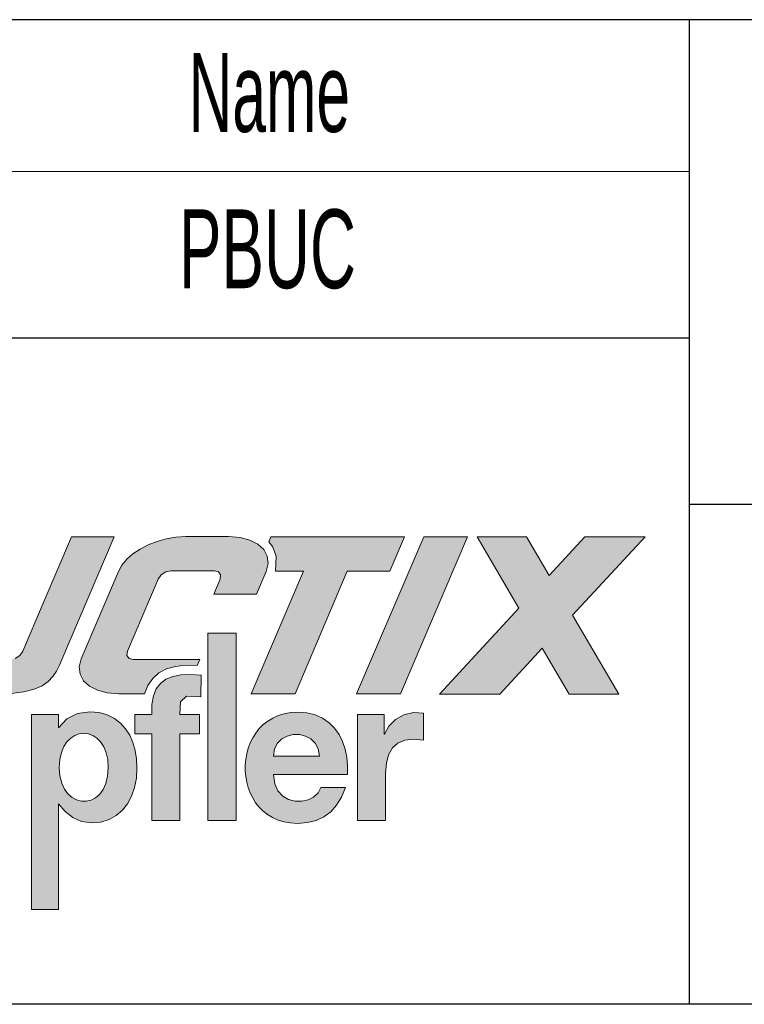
# Model space of a CAD drawing. Header units: millimetres. Extents: x 6 to 415, y 1 to 297.
# Tile 5 of 8: x 312 to 330, y 7 to 32. Entities that reach past the tile are written whole.
import ezdxf

# ---------------------------------------------------------------- set-up
doc = ezdxf.new("R2010")
doc.units = ezdxf.units.MM
doc.layers.add('PAGE_4', color=179, linetype='Continuous')
doc.layers.add('RAHMEN', color=7, linetype='Continuous')
doc.styles.add('SLDTEXTSTYLE0', font='TXT', dxfattribs={"width": 0.57475})
doc.styles.add('SLDTEXTSTYLE1', font='TXT', dxfattribs={"width": 0.605})

# ---------------------------------------------------------------- blocks, each defined once
blk = doc.blocks.new('CWD')
at = {"linetype": 'Continuous'}
for points in [[(28.023, 6.398), (29.342, 9.504), (28.259, 9.504), (27.54, 7.814), (27.539, 7.814), (27.023, 6.594), (26.945, 6.488), (26.829, 6.413), (26.698, 6.384), (25.593, 6.384), (25.486, 6.413), (25.434, 6.488), (25.446, 6.594), (26.104, 8.146), (26.103, 8.146), (26.2, 8.371), (26.298, 8.598), (26.397, 8.825), (26.496, 9.052), (26.594, 9.279), (26.691, 9.504), (25.591, 9.504), (24.272, 6.398), (24.221, 6.196), (24.242, 6.009), (24.329, 5.844), (24.475, 5.706), (24.677, 5.6), (24.927, 5.533), (25.22, 5.509), (26.321, 5.509), (26.723, 5.523), (27.049, 5.565), (27.308, 5.632), (27.511, 5.72), (27.667, 5.827), (27.786, 5.952), (27.878, 6.09), (27.954, 6.239)], [(30.551, 6.384), (30.309, 6.384), (30.068, 6.384), (29.826, 6.384), (29.72, 6.413), (29.667, 6.488), (29.68, 6.594), (30.457, 8.427), (30.534, 8.533), (30.651, 8.609), (30.782, 8.638), (31.887, 8.638), (31.993, 8.609), (32.046, 8.533), (32.033, 8.427), (31.872, 8.048), (32.956, 8.048), (33.2, 8.623), (33.25, 8.824), (33.228, 9.01), (33.141, 9.174), (32.993, 9.31), (32.79, 9.415), (32.539, 9.481), (32.246, 9.505), (31.151, 9.505), (30.907, 9.49), (30.665, 9.449), (30.431, 9.384), (30.208, 9.297), (30.003, 9.19), (29.819, 9.067), (29.662, 8.93), (29.537, 8.781), (29.449, 8.623), (28.505, 6.398), (28.455, 6.196), (28.477, 6.011), (28.565, 5.847), (28.713, 5.71), (28.915, 5.606), (29.166, 5.539), (29.46, 5.516), (30.116, 5.516), (30.2, 5.729), (30.321, 5.905), (30.478, 6.044), (30.67, 6.145), (30.897, 6.21), (31.157, 6.238), (31.451, 6.231), (31.517, 6.385), (31.275, 6.384), (31.034, 6.384), (30.792, 6.384)], [(35.264, 8.628), (33.936, 5.516), (32.822, 5.516), (34.152, 8.628), (33.436, 8.628), (33.456, 9.009), (33.364, 9.258), (33.269, 9.376), (33.324, 9.504), (33.58, 9.504), (33.824, 9.504), (34.056, 9.504), (34.279, 9.504), (34.496, 9.504), (34.707, 9.504), (34.916, 9.504), (35.123, 9.504), (35.332, 9.504), (35.543, 9.504), (35.76, 9.504), (35.983, 9.504), (36.216, 9.504), (36.459, 9.504), (36.715, 9.504), (36.342, 8.628)], [(37.206, 9.504), (38.316, 9.504), (36.615, 5.516), (35.501, 5.516)], [(39.137, 5.509), (37.604, 5.509), (39.621, 7.692), (38.56, 9.504), (39.818, 9.504), (40.391, 8.522), (41.297, 9.504), (42.826, 9.504), (40.987, 7.51), (42.159, 5.509), (40.9, 5.509), (40.216, 6.676)], [(32.438, 7.053), (32.438, 2.299), (31.723, 2.299), (31.724, 7.053)], [(31.029, 5.314), (31.014, 4.987), (31.51, 4.987), (31.51, 4.495), (31.014, 4.495), (31.014, 2.299), (30.299, 2.299), (30.299, 4.495), (29.87, 4.495), (29.87, 4.987), (30.299, 4.987), (30.302, 5.243), (30.34, 5.459), (30.411, 5.637), (30.517, 5.778), (30.656, 5.884), (30.829, 5.957), (31.035, 5.998), (31.275, 6.008), (31.549, 5.989), (31.544, 5.44), (31.181, 5.45)], [(36.237, 3.504), (36.237, 2.299), (35.521, 2.299), (35.521, 4.987), (36.2, 4.987), (36.2, 4.487), (36.211, 4.487), (36.321, 4.692), (36.49, 4.862), (36.702, 4.984), (36.944, 5.043), (37.199, 5.022), (37.199, 4.337), (36.941, 4.366), (36.724, 4.34), (36.547, 4.264), (36.411, 4.139), (36.314, 3.968), (36.256, 3.756)]]:
    blk.add_hatch(color=7, dxfattribs=at).paths.add_polyline_path(points, flags=0)
h = blk.add_hatch(color=7, dxfattribs=at)
h.paths.add_polyline_path([(27.927, 2.719), (27.927, 0.035), (27.245, 0.035), (27.245, 4.987), (27.927, 4.987), (27.927, 4.654), (28.142, 4.879), (28.411, 5.014), (28.724, 5.058), (28.959, 5.037), (29.166, 4.979), (29.347, 4.89), (29.502, 4.771), (29.633, 4.627), (29.738, 4.46), (29.819, 4.274), (29.876, 4.073), (29.91, 3.86), (29.92, 3.638), (29.905, 3.375), (29.86, 3.133), (29.786, 2.914), (29.683, 2.721), (29.553, 2.556), (29.395, 2.422), (29.211, 2.322), (29.001, 2.259), (28.765, 2.236), (28.512, 2.27), (28.288, 2.37), (28.093, 2.525)], flags=0)
h.paths.add_polyline_path([(28.064, 4.172), (28.002, 4.022), (27.963, 3.844), (27.949, 3.639), (27.965, 3.429), (28.009, 3.249), (28.078, 3.097), (28.167, 2.975), (28.271, 2.883), (28.387, 2.821), (28.509, 2.789), (28.633, 2.787), (28.755, 2.815), (28.87, 2.875), (28.974, 2.965), (29.063, 3.086), (29.132, 3.239), (29.176, 3.423), (29.192, 3.639), (29.178, 3.842), (29.139, 4.019), (29.077, 4.168), (28.998, 4.291), (28.904, 4.386), (28.799, 4.455), (28.687, 4.496), (28.571, 4.51), (28.455, 4.497), (28.342, 4.457), (28.237, 4.389), (28.143, 4.294)], flags=0)
h = blk.add_hatch(color=7, dxfattribs=at)
h.paths.add_polyline_path([(35.254, 3.902), (35.273, 3.686), (35.266, 3.464), (33.388, 3.464), (33.42, 3.23), (33.502, 3.048), (33.623, 2.915), (33.772, 2.829), (33.936, 2.786), (34.105, 2.784), (34.266, 2.82), (34.409, 2.891), (34.522, 2.996), (34.593, 3.131), (35.222, 3.131), (35.12, 2.888), (34.993, 2.684), (34.843, 2.518), (34.669, 2.39), (34.471, 2.298), (34.249, 2.244), (34.003, 2.225), (33.824, 2.235), (33.659, 2.263), (33.507, 2.309), (33.367, 2.37), (33.24, 2.446), (33.126, 2.536), (33.024, 2.637), (32.936, 2.749), (32.86, 2.869), (32.797, 2.998), (32.746, 3.132), (32.709, 3.272), (32.684, 3.415), (32.671, 3.56), (32.672, 3.706), (32.685, 3.851), (32.71, 3.994), (32.749, 4.134), (32.8, 4.269), (32.863, 4.397), (32.94, 4.518), (33.028, 4.63), (33.13, 4.732), (33.244, 4.822), (33.371, 4.899), (33.51, 4.961), (33.662, 5.008), (33.826, 5.037), (34.003, 5.047), (34.237, 5.03), (34.448, 4.977), (34.635, 4.893), (34.799, 4.78), (34.938, 4.642), (35.053, 4.482), (35.145, 4.303), (35.212, 4.108)], flags=0)
h.paths.add_polyline_path([(33.6, 4.369), (33.489, 4.26), (33.415, 4.114), (33.388, 3.931), (34.554, 3.931), (34.526, 4.114), (34.45, 4.26), (34.339, 4.369), (34.201, 4.442), (34.048, 4.479), (33.89, 4.479), (33.737, 4.442)], flags=0)
at = {"layer": 'PAGE_4', "linetype": 'Continuous', "lineweight": 0}
for p, q in [((28.259, 9.504), (27.54, 7.814)), ((28.023, 6.398), (29.342, 9.504)), ((29.342, 9.504), (28.259, 9.504)), ((31.151, 9.505), (30.907, 9.49)), ((32.246, 9.505), (31.151, 9.505)), ((32.539, 9.481), (32.246, 9.505)), ((33.269, 9.376), (33.324, 9.504)), ((33.324, 9.504), (33.58, 9.504)), ((33.58, 9.504), (33.824, 9.504)), ((33.824, 9.504), (34.056, 9.504)), ((34.056, 9.504), (34.279, 9.504)), ((34.279, 9.504), (34.496, 9.504)), ((34.496, 9.504), (34.707, 9.504)), ((34.707, 9.504), (34.916, 9.504)), ((34.916, 9.504), (35.123, 9.504)), ((35.123, 9.504), (35.332, 9.504)), ((35.332, 9.504), (35.543, 9.504)), ((35.501, 5.516), (37.206, 9.504)), ((35.543, 9.504), (35.76, 9.504)), ((35.76, 9.504), (35.983, 9.504)), ((35.983, 9.504), (36.216, 9.504)), ((36.216, 9.504), (36.459, 9.504)), ((36.715, 9.504), (36.342, 8.628)), ((36.459, 9.504), (36.715, 9.504)), ((38.316, 9.504), (36.615, 5.516)), ((37.206, 9.504), (38.316, 9.504)), ((39.621, 7.692), (38.56, 9.504)), ((38.56, 9.504), (39.818, 9.504)), ((39.818, 9.504), (40.391, 8.522)), ((40.391, 8.522), (41.297, 9.504)), ((42.826, 9.504), (40.987, 7.51)), ((41.297, 9.504), (42.826, 9.504)), ((30.208, 9.297), (30.003, 9.19)), ((30.431, 9.384), (30.208, 9.297)), ((30.665, 9.449), (30.431, 9.384)), ((30.907, 9.49), (30.665, 9.449)), ((32.79, 9.415), (32.539, 9.481)), ((32.993, 9.31), (32.79, 9.415)), ((33.141, 9.174), (32.993, 9.31)), ((33.364, 9.258), (33.269, 9.376)), ((33.456, 9.009), (33.364, 9.258)), ((29.819, 9.067), (29.662, 8.93)), ((30.003, 9.19), (29.819, 9.067)), ((33.228, 9.01), (33.141, 9.174)), ((33.25, 8.824), (33.228, 9.01)), ((33.436, 8.628), (33.456, 9.009)), ((29.537, 8.781), (29.449, 8.623)), ((29.662, 8.93), (29.537, 8.781)), ((33.2, 8.623), (33.25, 8.824)), ((29.449, 8.623), (28.505, 6.398)), ((30.457, 8.427), (30.534, 8.533)), ((30.534, 8.533), (30.651, 8.609)), ((30.651, 8.609), (30.782, 8.638)), ((30.782, 8.638), (31.887, 8.638)), ((31.887, 8.638), (31.993, 8.609)), ((31.993, 8.609), (32.046, 8.533)), ((32.046, 8.533), (32.033, 8.427)), ((32.822, 5.516), (34.152, 8.628)), ((32.956, 8.048), (33.2, 8.623)), ((34.152, 8.628), (33.436, 8.628)), ((35.264, 8.628), (33.936, 5.516)), ((36.342, 8.628), (35.264, 8.628)), ((29.68, 6.594), (30.457, 8.427)), ((32.033, 8.427), (31.872, 8.048)), ((31.872, 8.048), (32.956, 8.048)), ((27.539, 7.814), (27.023, 6.594)), ((27.54, 7.814), (27.539, 7.814)), ((37.604, 5.509), (39.621, 7.692)), ((40.987, 7.51), (42.159, 5.509)), ((31.723, 2.299), (31.724, 7.053)), ((31.724, 7.053), (32.438, 7.053)), ((32.438, 7.053), (32.438, 2.299)), ((27.023, 6.594), (26.945, 6.488)), ((29.667, 6.488), (29.68, 6.594)), ((40.216, 6.676), (39.137, 5.509)), ((40.9, 5.509), (40.216, 6.676)), ((26.945, 6.488), (26.829, 6.413)), ((27.954, 6.239), (28.023, 6.398)), ((28.505, 6.398), (28.455, 6.196)), ((29.72, 6.413), (29.667, 6.488)), ((29.826, 6.384), (29.72, 6.413)), ((30.068, 6.384), (29.826, 6.384)), ((30.309, 6.384), (30.068, 6.384)), ((30.551, 6.384), (30.309, 6.384)), ((30.792, 6.384), (30.551, 6.384)), ((31.034, 6.384), (30.792, 6.384)), ((31.275, 6.384), (31.034, 6.384)), ((31.517, 6.385), (31.275, 6.384)), ((31.451, 6.231), (31.517, 6.385)), ((27.878, 6.09), (27.954, 6.239)), ((28.455, 6.196), (28.477, 6.011)), ((28.477, 6.011), (28.565, 5.847)), ((30.321, 5.905), (30.478, 6.044)), ((30.478, 6.044), (30.67, 6.145)), ((30.67, 6.145), (30.897, 6.21)), ((30.897, 6.21), (31.157, 6.238)), ((31.035, 5.998), (31.275, 6.008)), ((31.157, 6.238), (31.451, 6.231)), ((31.275, 6.008), (31.549, 5.989)), ((28.565, 5.847), (28.713, 5.71)), ((30.2, 5.729), (30.321, 5.905)), ((30.411, 5.637), (30.517, 5.778)), ((30.517, 5.778), (30.656, 5.884)), ((30.656, 5.884), (30.829, 5.957)), ((30.829, 5.957), (31.035, 5.998)), ((31.549, 5.989), (31.544, 5.44)), ((26.723, 5.523), (27.049, 5.565)), ((28.713, 5.71), (28.915, 5.606)), ((28.915, 5.606), (29.166, 5.539)), ((29.166, 5.539), (29.46, 5.516)), ((29.46, 5.516), (30.116, 5.516)), ((30.116, 5.516), (30.2, 5.729)), ((30.34, 5.459), (30.411, 5.637)), ((33.936, 5.516), (32.822, 5.516)), ((36.615, 5.516), (35.501, 5.516)), ((39.137, 5.509), (37.604, 5.509)), ((42.159, 5.509), (40.9, 5.509)), ((30.302, 5.243), (30.34, 5.459)), ((31.029, 5.314), (31.014, 4.987)), ((31.181, 5.45), (31.029, 5.314)), ((31.544, 5.44), (31.181, 5.45)), ((28.411, 5.014), (28.724, 5.058)), ((28.724, 5.058), (28.959, 5.037)), ((28.959, 5.037), (29.166, 4.979)), ((30.299, 4.987), (30.302, 5.243)), ((33.51, 4.961), (33.662, 5.008)), ((33.662, 5.008), (33.826, 5.037)), ((33.826, 5.037), (34.003, 5.047)), ((34.003, 5.047), (34.237, 5.03)), ((34.237, 5.03), (34.448, 4.977)), ((36.702, 4.984), (36.944, 5.043)), ((36.944, 5.043), (37.199, 5.022)), ((37.199, 5.022), (37.199, 4.337)), ((27.245, 0.035), (27.245, 4.987)), ((29.166, 4.979), (29.347, 4.89)), ((29.347, 4.89), (29.502, 4.771)), ((29.502, 4.771), (29.633, 4.627)), ((29.87, 4.495), (29.87, 4.987)), ((29.87, 4.987), (30.299, 4.987)), ((31.014, 4.987), (31.51, 4.987)), ((31.51, 4.987), (31.51, 4.495)), ((33.13, 4.732), (33.244, 4.822)), ((33.244, 4.822), (33.371, 4.899)), ((33.371, 4.899), (33.51, 4.961)), ((34.448, 4.977), (34.635, 4.893)), ((34.635, 4.893), (34.799, 4.78)), ((34.799, 4.78), (34.938, 4.642)), ((35.521, 2.299), (35.521, 4.987)), ((35.521, 4.987), (36.2, 4.987)), ((36.2, 4.987), (36.2, 4.487)), ((36.321, 4.692), (36.49, 4.862)), ((36.49, 4.862), (36.702, 4.984)), ((28.571, 4.51), (28.455, 4.497)), ((28.687, 4.496), (28.571, 4.51)), ((29.633, 4.627), (29.738, 4.46)), ((32.863, 4.397), (32.94, 4.518)), ((32.94, 4.518), (33.028, 4.63)), ((33.028, 4.63), (33.13, 4.732)), ((34.938, 4.642), (35.053, 4.482)), ((36.211, 4.487), (36.321, 4.692)), ((28.799, 4.455), (28.687, 4.496)), ((28.904, 4.386), (28.799, 4.455)), ((28.998, 4.291), (28.904, 4.386)), ((29.077, 4.168), (28.998, 4.291)), ((29.738, 4.46), (29.819, 4.274)), ((29.819, 4.274), (29.876, 4.073)), ((30.299, 4.495), (29.87, 4.495)), ((30.299, 2.299), (30.299, 4.495)), ((31.51, 4.495), (31.014, 4.495)), ((31.014, 4.495), (31.014, 2.299)), ((32.749, 4.134), (32.8, 4.269)), ((32.8, 4.269), (32.863, 4.397)), ((33.489, 4.26), (33.415, 4.114)), ((33.6, 4.369), (33.489, 4.26)), ((33.737, 4.442), (33.6, 4.369)), ((33.89, 4.479), (33.737, 4.442)), ((34.048, 4.479), (33.89, 4.479)), ((34.201, 4.442), (34.048, 4.479)), ((34.339, 4.369), (34.201, 4.442)), ((34.45, 4.26), (34.339, 4.369)), ((34.526, 4.114), (34.45, 4.26)), ((35.053, 4.482), (35.145, 4.303)), ((35.145, 4.303), (35.212, 4.108)), ((36.2, 4.487), (36.211, 4.487)), ((36.547, 4.264), (36.411, 4.139)), ((36.724, 4.34), (36.547, 4.264)), ((36.941, 4.366), (36.724, 4.34)), ((37.199, 4.337), (36.941, 4.366)), ((28.002, 4.022), (27.963, 3.844)), ((28.064, 4.172), (28.002, 4.022)), ((29.139, 4.019), (29.077, 4.168)), ((29.178, 3.842), (29.139, 4.019)), ((29.876, 4.073), (29.91, 3.86)), ((32.71, 3.994), (32.749, 4.134)), ((33.415, 4.114), (33.388, 3.931)), ((34.554, 3.931), (34.526, 4.114)), ((35.212, 4.108), (35.254, 3.902)), ((36.411, 4.139), (36.314, 3.968)), ((27.963, 3.844), (27.949, 3.639)), ((29.192, 3.639), (29.178, 3.842)), ((29.91, 3.86), (29.92, 3.638)), ((32.672, 3.706), (32.685, 3.851)), ((32.685, 3.851), (32.71, 3.994)), ((33.388, 3.931), (34.554, 3.931)), ((35.254, 3.902), (35.273, 3.686)), ((36.256, 3.756), (36.237, 3.504)), ((36.314, 3.968), (36.256, 3.756)), ((27.949, 3.639), (27.965, 3.429)), ((29.176, 3.423), (29.192, 3.639)), ((29.92, 3.638), (29.905, 3.375)), ((32.671, 3.56), (32.672, 3.706)), ((32.684, 3.415), (32.671, 3.56)), ((35.273, 3.686), (35.266, 3.464)), ((36.237, 3.504), (36.237, 2.299)), ((27.965, 3.429), (28.009, 3.249)), ((29.132, 3.239), (29.176, 3.423)), ((29.905, 3.375), (29.86, 3.133)), ((32.709, 3.272), (32.684, 3.415)), ((32.746, 3.132), (32.709, 3.272)), ((35.266, 3.464), (33.388, 3.464)), ((33.388, 3.464), (33.42, 3.23)), ((28.009, 3.249), (28.078, 3.097)), ((28.078, 3.097), (28.167, 2.975)), ((28.974, 2.965), (29.063, 3.086)), ((29.063, 3.086), (29.132, 3.239)), ((29.86, 3.133), (29.786, 2.914)), ((32.797, 2.998), (32.746, 3.132)), ((33.42, 3.23), (33.502, 3.048)), ((33.502, 3.048), (33.623, 2.915)), ((34.522, 2.996), (34.593, 3.131)), ((34.593, 3.131), (35.222, 3.131)), ((35.222, 3.131), (35.12, 2.888)), ((28.167, 2.975), (28.271, 2.883)), ((28.271, 2.883), (28.387, 2.821)), ((28.387, 2.821), (28.509, 2.789)), ((28.509, 2.789), (28.633, 2.787)), ((28.633, 2.787), (28.755, 2.815)), ((28.755, 2.815), (28.87, 2.875)), ((28.87, 2.875), (28.974, 2.965)), ((29.786, 2.914), (29.683, 2.721)), ((32.86, 2.869), (32.797, 2.998)), ((32.936, 2.749), (32.86, 2.869)), ((33.623, 2.915), (33.772, 2.829)), ((33.772, 2.829), (33.936, 2.786)), ((33.936, 2.786), (34.105, 2.784)), ((34.105, 2.784), (34.266, 2.82)), ((34.266, 2.82), (34.409, 2.891)), ((34.409, 2.891), (34.522, 2.996)), ((35.12, 2.888), (34.993, 2.684)), ((28.093, 2.525), (27.927, 2.719)), ((27.927, 2.719), (27.927, 0.035)), ((28.288, 2.37), (28.093, 2.525)), ((29.553, 2.556), (29.395, 2.422)), ((29.683, 2.721), (29.553, 2.556)), ((33.024, 2.637), (32.936, 2.749)), ((33.126, 2.536), (33.024, 2.637)), ((33.24, 2.446), (33.126, 2.536)), ((34.843, 2.518), (34.669, 2.39)), ((34.993, 2.684), (34.843, 2.518)), ((28.512, 2.27), (28.288, 2.37)), ((28.765, 2.236), (28.512, 2.27)), ((29.001, 2.259), (28.765, 2.236)), ((29.211, 2.322), (29.001, 2.259)), ((29.395, 2.422), (29.211, 2.322)), ((31.014, 2.299), (30.299, 2.299)), ((32.438, 2.299), (31.723, 2.299)), ((33.367, 2.37), (33.24, 2.446)), ((33.507, 2.309), (33.367, 2.37)), ((33.659, 2.263), (33.507, 2.309)), ((33.824, 2.235), (33.659, 2.263)), ((34.471, 2.298), (34.249, 2.244)), ((34.669, 2.39), (34.471, 2.298)), ((36.237, 2.299), (35.521, 2.299)), ((34.003, 2.225), (33.824, 2.235)), ((34.249, 2.244), (34.003, 2.225)), ((27.927, 0.035), (27.245, 0.035))]:
    blk.add_line(p, q, dxfattribs=at)
at = {"layer": 'PAGE_4', "color": 7, "linetype": 'Continuous', "lineweight": 0}
for p, q in [((27.786, 5.952), (27.878, 6.09)), ((27.511, 5.72), (27.667, 5.827)), ((27.667, 5.827), (27.786, 5.952)), ((27.049, 5.565), (27.308, 5.632)), ((27.308, 5.632), (27.511, 5.72)), ((28.142, 4.879), (28.411, 5.014)), ((27.245, 4.987), (27.927, 4.987)), ((27.927, 4.987), (27.927, 4.654)), ((27.927, 4.654), (28.142, 4.879)), ((28.143, 4.294), (28.064, 4.172)), ((28.237, 4.389), (28.143, 4.294)), ((28.342, 4.457), (28.237, 4.389)), ((28.455, 4.497), (28.342, 4.457))]:
    blk.add_line(p, q, dxfattribs=at)

msp = doc.modelspace()

# ---------------------------------------------------------------- linework, layer by layer
at = {"layer": 'RAHMEN', "color": 7, "linetype": 'Continuous', "lineweight": 30}
for p, q in [((415.015, 31.583), (286.714, 31.583)), ((328.616, 6.583), (328.616, 31.583)), ((415.015, 19.273), (328.616, 19.273)), ((415.015, 6.583), (19.897, 6.583))]:
    msp.add_line(p, q, dxfattribs=at)
at = {"layer": 'RAHMEN', "color": 7, "linetype": 'Continuous', "lineweight": 0}
msp.add_line((286.714, 27.733), (328.616, 27.733), dxfattribs=at)
at = {"layer": 'RAHMEN', "lineweight": 30}
msp.add_line((286.714, 23.503), (328.616, 23.503), dxfattribs=at)

# ---------------------------------------------------------------- block references
at = {"layer": 'RAHMEN'}
msp.add_blockref('CWD', (284.66, 8.953), dxfattribs=at)

# ---------------------------------------------------------------- texts
at = {"layer": 'RAHMEN', "char_height": 2, "attachment_point": 1}
for s, insert, style in [('Name', (315.893, 30.734), 'SLDTEXTSTYLE0'), ('PBUC', (315.648, 26.766), 'SLDTEXTSTYLE1')]:
    msp.add_mtext(s, dxfattribs=dict(at, insert=insert, style=style))

doc.saveas('drawing.dxf')
